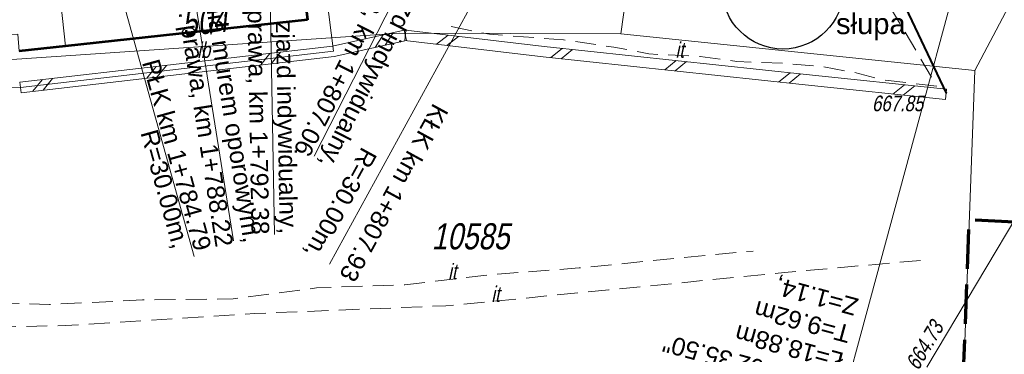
# Model space of a CAD drawing. Header units: metres. Extents: x 7168 to 12828, y 1523 to 3619.
# Tile 23 of 133: x 8542 to 8589, y 3447 to 3463. Entities that reach past the tile are written whole.
import ezdxf
from ezdxf import colors
from ezdxf.entities.mleader import LeaderData, LeaderLine
from ezdxf.math import Vec2, Vec3

# ---------------------------------------------------------------- set-up
doc = ezdxf.new("R2010")
doc.units = ezdxf.units.M
for name, pattern in [('2 1', [3, 2, -1]), ('DGN Style 2', [3.921133, 2.35268, -1.568453]), ('DGN Style 3', [2.649063, 1.892188, -0.756875])]:
    doc.linetypes.add(name, pattern=pattern)
for name, color, linetype, lineweight in [('1_trasa opis', 1, 'Continuous', 0), ('211-numer działki ewidencyjnej', 7, 'Continuous', 0), ('219-działka ewidencyjna', 7, 'Continuous', 0), ('238-Punkt adresowy budynku', 250, 'Continuous', 0), ('2_krawedz skarpy', 7, 'Continuous', 13), ('312-budynek ewidencyjny', 7, 'Continuous', 0), ('320-blok - kondygnacja nadziemna', 7, 'Continuous', 0), ('KTOK05_01', 250, 'Continuous', 0), ('MPZP', 8, 'Continuous', 0), ('OTDI - Inna budowla', 250, 'Continuous', 0), ('OTDN_A - Ściana oporowa - symbol', 7, 'Continuous', 0), ('OTZI - Inny obiekt zagospodarowania terenu', 7, 'Continuous', 0), ('PRZEBUDOWA SIECI', 1, 'DGN Style 2', 13), ('PTWP02', 8, 'Continuous', 0), ('RTPW02', 98, 'Continuous', 0)]:
    doc.layers.add(name, color=color, linetype=linetype, lineweight=lineweight)
doc.styles.add('None', font='arial.ttf', dxfattribs={"width": 0.9})
doc.styles.add('Opis 500', font='italic.shx', dxfattribs={"width": 0.75, "height": 1.2})
doc.styles.get("Standard").update_dxf_attribs({"font": 'arial.ttf'})
doc.styles.add('Style-Arial', font='arial.ttf')
doc.linetypes.add('E2', pattern='A,4.921575,["E2",Opis 500,S=1.2,R=0,X=0,Y=-0.5],0.078425,-1.460211,5', length=11.460211)
doc.linetypes.add('KTOK05_01-500', pattern='A,3.75,[13,dgnlstyle-rozp_2015-smreczak.shx,S=0.002778,R=0,X=0,Y=0],3.75', length=7.5)

# ---------------------------------------------------------------- blocks, each defined once
blk = doc.blocks.new('RTPW02_1')
at = {"layer": 'RTPW02', "linetype": 'Continuous'}
h = blk.add_hatch(color=256, dxfattribs=at)
edge = h.paths.add_edge_path()
edge.add_arc((0, 0), 0.0045, 0, 360)

msp = doc.modelspace()

# ---------------------------------------------------------------- linework, layer by layer
at = {"color": 1, "lineweight": 25}
msp.add_circle((8578.857, 3464.282), 2.904, dxfattribs=at)
at = {"layer": '1_trasa opis', "color": 212}
msp.add_line((8548.754, 3475.928), (8552.509, 3452.171), dxfattribs=at)
at = {"layer": '1_trasa opis'}
for p, q in [((8545.146, 3471.134), (8550.63, 3451.412)), ((8566.272, 3467.791), (8557.116, 3451.044))]:
    msp.add_line(p, q, dxfattribs=at)
at = {"layer": '1_trasa opis', "linetype": 'Continuous', "lineweight": 0, "flags": 128}
for points in [[(8553.942, 3482.478), (8554.484, 3452.483)], [(8568.1, 3479.215), (8556.392, 3456.23)]]:
    msp.add_lwpolyline(points, dxfattribs=at)
at = {"layer": '1_trasa opis', "flags": 128}
msp.add_lwpolyline([(8588.162, 3468.261), (8580.324, 3439.303)], dxfattribs=at)
at = {"layer": '219-działka ewidencyjna', "color": 3, "linetype": 'Continuous', "lineweight": 13, "true_color": 0x00ff00, "flags": 128}
for points in [[(8572.748, 3474.003), (8571.088, 3462.103)], [(8590.268, 3464.533), (8588.058, 3460.343)], [(8537.178, 3460.563), (8560.468, 3462.133)], [(8560.468, 3462.133), (8571.088, 3462.103)], [(8571.088, 3462.103), (8588.058, 3460.343)], [(8587.528, 3446.033), (8588.058, 3460.343)]]:
    msp.add_lwpolyline(points, dxfattribs=at)
at = {"layer": '2_krawedz skarpy'}
msp.add_open_spline([(8703.178, 3465.665), (8698, 3465.164), (8685.541, 3463.852), (8660.562, 3462.847), (8653.572, 3462.436), (8646.185, 3462.729), (8641.958, 3463.028), (8635.235, 3463.925), (8625.478, 3461.548), (8619.037, 3461.867), (8611.077, 3463.548), (8602.286, 3463.527), (8596.489, 3464.815), (8590.561, 3465.791), (8582.505, 3467.344), (8577.174, 3469.666), (8570.152, 3474.542)], degree=3, dxfattribs=at)
at = {"layer": '312-budynek ewidencyjny', "color": 250, "linetype": 'Continuous', "lineweight": 53, "flags": 128}
for points in [[(8554.648, 3474.333), (8556.058, 3462.783)], [(8556.058, 3462.783), (8544.468, 3461.523)], [(8544.468, 3461.523), (8542.248, 3461.283)]]:
    msp.add_lwpolyline(points, dxfattribs=at)
at = {"layer": '320-blok - kondygnacja nadziemna', "color": 250, "linetype": 'Continuous', "lineweight": 13, "flags": 128}
for points in [[(8543.178, 3473.073), (8554.648, 3474.333), (8556.058, 3462.783), (8544.468, 3461.523), (8543.398, 3471.413), (8543.178, 3473.073)], [(8544.468, 3461.523), (8543.398, 3471.413), (8539.578, 3470.993), (8539.718, 3469.893), (8540.238, 3464.833), (8539.328, 3464.733), (8539.618, 3461.953), (8542.178, 3462.093), (8542.248, 3461.283), (8544.468, 3461.523)]]:
    msp.add_lwpolyline(points, close=True, dxfattribs=at)
at = {"layer": 'KTOK05_01', "color": 250, "linetype": 'KTOK05_01-500', "lineweight": 40, "flags": 128}
msp.add_lwpolyline([(8567.718, 3472.813), (8582.788, 3467.503), (8586.688, 3459.263)], dxfattribs=at)
at = {"layer": 'MPZP', "linetype": 'DGN Style 3', "lineweight": 70, "flags": 128}
msp.add_lwpolyline([(8509.15, 3438.299), (8543.338, 3440.194), (8587.473, 3444.663), (8587.798, 3453.193), (8600.634, 3452.511), (8600.074, 3460.768), (8633.125, 3459.958)], dxfattribs=at)
at = {"layer": 'OTDI - Inna budowla', "color": 250, "linetype": 'Continuous', "lineweight": 13, "flags": 128}
msp.add_lwpolyline([(8557.308, 3461.273), (8542.308, 3459.533), (8539.788, 3459.473), (8539.618, 3461.953), (8542.178, 3462.093), (8542.248, 3461.283), (8544.468, 3461.523), (8556.058, 3462.783), (8555.148, 3470.233), (8556.168, 3470.353), (8557.308, 3461.273)], dxfattribs=at)
at = {"layer": 'OTDN_A - Ściana oporowa - symbol', "color": 250, "linetype": 'Continuous', "lineweight": 13}
for p, q in [((8560.704, 3462.277), (8560.812, 3461.788)), ((8560.787, 3462.281), (8560.729, 3461.784)), ((8559.687, 3462.053), (8559.307, 3461.457)), ((8560.176, 3462.16), (8559.795, 3461.564)), ((8562.811, 3462.043), (8562.256, 3461.605)), ((8563.307, 3461.984), (8562.752, 3461.546)), ((8568.274, 3461.409), (8567.724, 3460.965)), ((8568.771, 3461.356), (8568.221, 3460.912)), ((8554.266, 3461.171), (8553.827, 3460.617)), ((8554.762, 3461.229), (8554.323, 3460.675)), ((8573.743, 3460.826), (8573.193, 3460.382)), ((8548.802, 3460.537), (8548.363, 3459.983)), ((8549.299, 3460.595), (8548.86, 3460.041)), ((8574.24, 3460.773), (8573.69, 3460.329)), ((8543.339, 3459.904), (8542.9, 3459.35)), ((8543.836, 3459.961), (8543.397, 3459.407)), ((8579.212, 3460.242), (8578.662, 3459.798)), ((8579.709, 3460.189), (8579.159, 3459.745)), ((8542.279, 3459.781), (8542.337, 3459.284)), ((8584.681, 3459.665), (8584.132, 3459.22)), ((8585.179, 3459.612), (8584.629, 3459.167)), ((8586.704, 3459.451), (8586.652, 3458.954))]:
    msp.add_line(p, q, dxfattribs=at)
at = {"layer": 'OTDN_A - Ściana oporowa - symbol', "color": 250, "linetype": 'Continuous', "lineweight": 13, "flags": 128}
for points in [[(8542.279, 3459.781), (8557.267, 3461.519), (8560.704, 3462.277)], [(8560.787, 3462.281), (8567.416, 3461.501), (8579.975, 3460.161), (8586.704, 3459.451)], [(8542.337, 3459.284), (8557.35, 3461.026), (8560.812, 3461.788)], [(8560.729, 3461.784), (8567.36, 3461.004), (8579.922, 3459.664), (8586.652, 3458.954)]]:
    msp.add_lwpolyline(points, dxfattribs=at)
at = {"layer": 'OTZI - Inny obiekt zagospodarowania terenu', "color": 250, "linetype": '2 1', "lineweight": 13, "ltscale": 0.5, "flags": 128}
for points in [[(8562.958, 3462.453), (8564.788, 3462.093), (8568.338, 3461.813), (8570.748, 3461.473), (8572.428, 3461.143), (8574.898, 3461.023), (8576.648, 3460.783), (8578.918, 3460.693), (8580.658, 3460.553), (8582.278, 3460.253), (8583.608, 3459.903), (8586.238, 3459.593), (8582.858, 3465.353), (8581.968, 3466.743), (8574.668, 3469.523), (8568.798, 3471.663)], [(8541.238, 3449.193), (8543.698, 3449.113), (8548.148, 3449.333), (8552.508, 3449.383), (8556.498, 3449.913), (8560.738, 3450.063), (8564.968, 3450.553), (8569.088, 3450.873), (8572.448, 3451.203), (8577.438, 3451.683)], [(8541.088, 3448.033), (8544.448, 3448.103), (8553.538, 3448.683), (8562.698, 3449.053), (8570.518, 3449.813), (8578.928, 3450.653), (8585.498, 3451.233)]]:
    msp.add_lwpolyline(points, dxfattribs=at)
at = {"layer": 'PRZEBUDOWA SIECI', "color": 6, "linetype": 'E2', "lineweight": 13}
msp.add_circle((8548.932, 3483.766), 69.722, dxfattribs=at)
at = {"layer": 'PTWP02', "linetype": 'Continuous', "lineweight": 13}
msp.add_line((8594.068, 3460.083), (8585.758, 3446.103), dxfattribs=at)

# ---------------------------------------------------------------- block references
at = {"layer": 'RTPW02', "linetype": 'Continuous', "xscale": 10, "yscale": 10, "zscale": 10}
msp.add_blockref('RTPW02_1', (8586.688, 3459.263), dxfattribs=at)

# ---------------------------------------------------------------- texts
at = {"layer": '1_trasa opis', "color": 212, "lineweight": 0, "insert": (8553.841, 3452.17), "char_height": 0.85, "attachment_point": 3, "rotation": 278.9808, "line_spacing_factor": 0.952941, "style": 'Style-Arial'}
msp.add_mtext('koniec zabezpieczenia murem oporowym,\\P str. prawa, km 1+788.22', dxfattribs=at)
at = {"layer": '1_trasa opis', "linetype": 'Continuous', "lineweight": 0, "char_height": 0.85, "attachment_point": 3, "line_spacing_factor": 0.952941, "style": 'Style-Arial'}
for s, insert, rotation in [('zjazd indywidualny,\\Pstr. prawa, km 1+807.06', (8557.341, 3455.514), 243.0078), ('zjazd indywidualny,\\Pstr. prawa, km 1+792.38', (8555.584, 3452.503), 271.0345)]:
    msp.add_mtext(s, dxfattribs=dict(at, insert=insert, rotation=rotation))
at = {"layer": '1_trasa opis', "lineweight": 0, "char_height": 0.85, "style": 'Style-Arial'}
for s, insert, attachment_point, rotation, line_spacing_factor in [('PŁK km 1+784.79', (8550.648, 3451.614), 9, 285.5405, 1.305882), ('KŁK km 1+807.93', (8557.555, 3450.521), 9, 241.3327, 1.305882), ('R=30.00m,  ', (8550.432, 3451.966), 3, 285.5405, 0.601765), ('R=30.00m,  ', (8556.63, 3451.196), 3, 241.3327, 0.601765)]:
    msp.add_mtext(s, dxfattribs=dict(at, insert=insert, attachment_point=attachment_point, rotation=rotation, line_spacing_factor=line_spacing_factor))
at = {"layer": '1_trasa opis', "insert": (8579.842, 3439.434), "char_height": 0.85, "attachment_point": 1, "rotation": 164.8543, "line_spacing_factor": 0.952941, "style": 'Style-Arial'}
msp.add_mtext('W=23\\PX=5507491.79\\PY=7440523.52\\PR=40.00m\\Pα= 27^ 02\'35.50"\\PŁ=18.88m\\PT=9.62m\\PZ=1.14,', dxfattribs=at)
at = {"layer": '211-numer działki ewidencyjnej', "color": 3, "linetype": 'Continuous', "lineweight": 13, "true_color": 0x00ff00, "insert": (8562.018, 3453.013), "char_height": 1.25, "attachment_point": 1, "line_spacing_factor": 0.6}
msp.add_mtext('\\FKRENTZ_1250;\\Q12;\\H1x;\\W0.8;10585', dxfattribs=at)
at = {"layer": '238-Punkt adresowy budynku', "color": 250, "linetype": 'Continuous', "lineweight": 30, "insert": (8551.199, 3462.088), "char_height": 1.25, "attachment_point": 8, "rotation": 6.194, "line_spacing_factor": 0.6}
msp.add_mtext('\\FKRENTZ_1250;\\Q12;\\H1x;\\W0.79;504', dxfattribs=at)
at = {"layer": 'OTDI - Inna budowla', "color": 250, "linetype": 'Continuous', "lineweight": 13, "insert": (8550.778, 3460.945), "char_height": 0.75, "attachment_point": 7, "line_spacing_factor": 0.6, "style": 'None'}
msp.add_mtext('\\FKRENTZ_1250;\\Q12;\\H1x;\\W0.8;ib', dxfattribs=at)
at = {"layer": 'OTZI - Inny obiekt zagospodarowania terenu', "color": 250, "linetype": 'Continuous', "lineweight": 13, "char_height": 0.75, "attachment_point": 7, "line_spacing_factor": 0.6, "style": 'None'}
for insert in [(8573.708, 3460.953), (8562.808, 3450.313), (8564.878, 3449.233)]:
    msp.add_mtext('\\FKRENTZ_1250;\\Q12;\\H1x;\\W0.8;it', dxfattribs=dict(at, insert=insert))
at = {"layer": 'RTPW02', "linetype": 'Continuous', "insert": (8582.908, 3458.382), "char_height": 0.75, "attachment_point": 7, "line_spacing_factor": 0.72}
msp.add_mtext('\\FKRENTZ_1250;\\Q12;\\H1x;\\W0.8; 667.85', dxfattribs=at)
at = {"layer": 'RTPW02', "linetype": 'Continuous', "insert": (8585.238, 3445.713), "char_height": 0.75, "attachment_point": 7, "rotation": 59.2719, "line_spacing_factor": 0.72}
msp.add_mtext('\\FKRENTZ_1250;\\Q12;\\H1x;\\W0.8; 664.73', dxfattribs=at)

# ---------------------------------------------------------------- leaders
at = {"layer": '1_trasa opis', "color": 212, "lineweight": 0}
ml = msp.add_multileader_mtext('Standard', dxfattribs=at)
ml.set_content('{\\C6;proj. przebudowa słupa }', color=212)
ml.set_leader_properties()
ml.build(insert=Vec2(0, 0))
ml.multileader.update_dxf_attribs({"text_right_attachment_type": 6, "dogleg_length": 0.36, "arrow_head_size": 0.18})
ctx = ml.context
ctx.base_point, ctx.char_height, ctx.arrow_head_size, ctx.landing_gap_size, ctx.plane_origin = Vec3(8581.315, 3464.123), 1, 0.18, 0.09, Vec3(8582.448, 3476.144)
ctx.right_attachment = 6
notes = []
notes.append((ctx, [(0, (1, 1, 0), (8580.955, 3464.123), (1, 0), 0.36, [(0, [(8582.448, 3476.144)], 0, [])])]))
ctx.mtext.insert, ctx.mtext.width, ctx.mtext.flow_direction = Vec3(8581.405, 3464.762), 12.67542, 5
for ctx, leaders in notes:
    for number, flags, end, landing, length, lines in leaders:
        leader = LeaderData()
        leader.index, (leader.has_last_leader_line, leader.has_dogleg_vector, leader.attachment_direction) = number, flags
        leader.last_leader_point, leader.dogleg_vector, leader.dogleg_length = Vec3(end), Vec3(landing), length
        for number, points, colour, breaks in lines:
            line = LeaderLine()
            line.index, line.vertices, line.color, line.breaks = number, Vec3.list(points), colors.encode_raw_color(colour), breaks
            leader.lines.append(line)
        ctx.leaders.append(leader)

doc.saveas('drawing.dxf')
